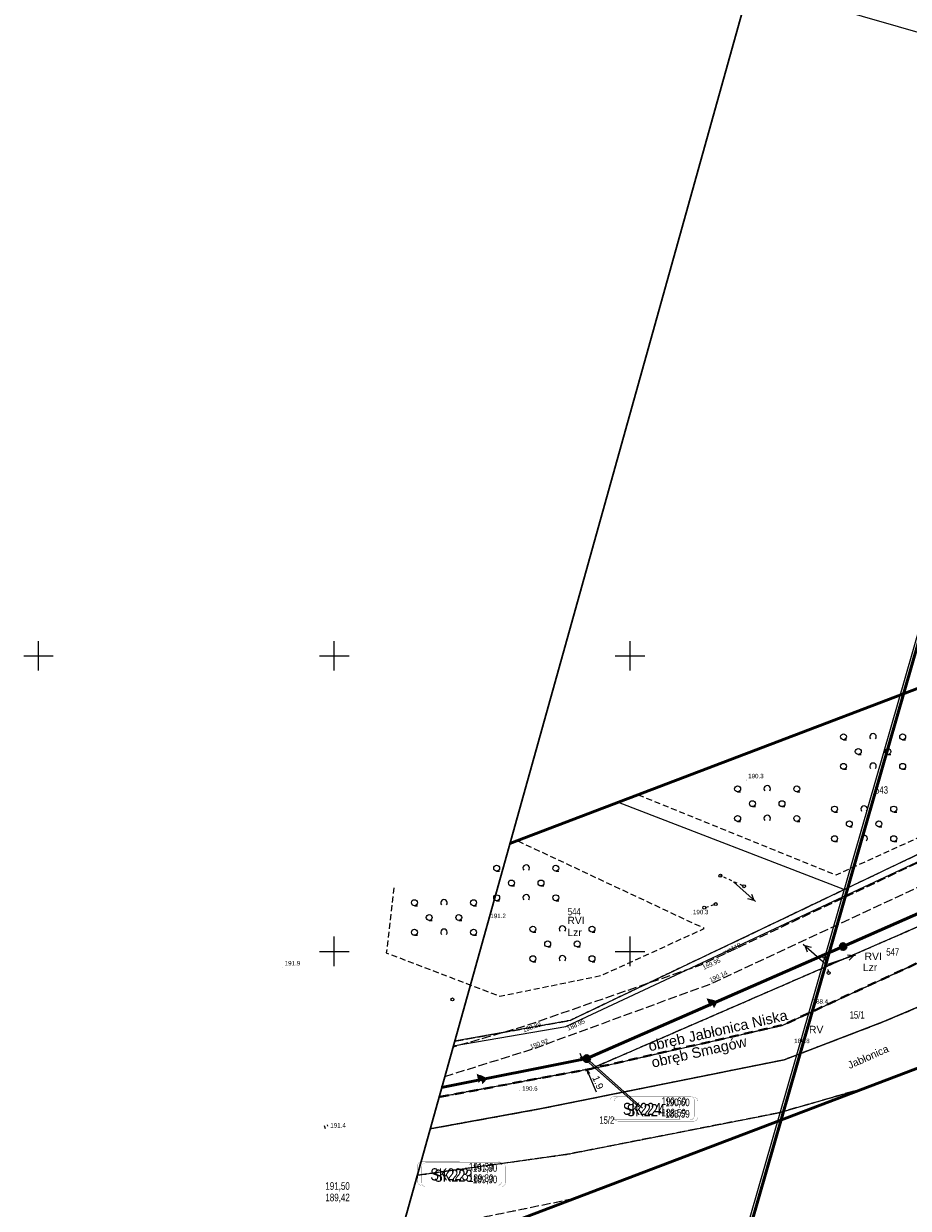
# Model space of a CAD drawing. Header units: metres. Extents: x 7482748 to 7484637, y 5684406 to 5687014.
# Tile 11 of 180: x 7482748 to 7482897, y 5684707 to 5684907. Entities that reach past the tile are written whole.
import ezdxf
from ezdxf.enums import TextEntityAlignment as Align
from ezdxf.lldxf.tags import DXFTag

# ---------------------------------------------------------------- set-up
doc = ezdxf.new("R2010")
doc.units = ezdxf.units.M
doc.header["$MEASUREMENT"] = 0
for name, pattern in [('1', [1.5, 1, -0.5]), ('EGBO02_500', [2.5, 1.5, -1]), ('KTJZ01_500', [2, 1.5, -0.5]), ('l217_500', [2, 1.5, -0.5]), ('l218_500', [1, 0.5, -0.5]), ('PTTL_500', [1.5, 1, -0.5])]:
    doc.linetypes.add(name, pattern=pattern)
for name, color, linetype, lineweight in [('.domiar', 250, 'Continuous', 9), ('.ks gawitacja', 34, 'Continuous', 50), ('_Dzialki', 7, 'Continuous', 0), ('_Dzialki_opis', 7, 'Continuous', 0), ('_Kontury', 7, 'Continuous', 0), ('_Kontury_opis', 7, 'Continuous', 0), ('_Podzial_sekcyjny_krzyze', 7, '1', 13), ('_Uzytki', 7, 'Continuous', 0), ('_Uzytki_opis', 7, 'Continuous', 0), ('_Zakres2', 7, 'Continuous', 0), ('BUBZ02_W', 7, 'Continuous', 13), ('GES__SUSM04_01P', 7, 'Continuous', 13), ('GES__SUSM05_01L', 7, 'Continuous', 13), ('PTTL04_P', 7, 'Continuous', 13), ('RTPW01_P', 7, 'Continuous', 0), ('RTPW02_P', 7, 'Continuous', 0), ('SUPE_L_3', 1, 'Continuous', 13)]:
    doc.layers.add(name, color=color, linetype=linetype, lineweight=lineweight)
doc.layers.add('.ramka', color=7, linetype='Continuous', lineweight=30, true_color=0xffffbd, plot=False)
for name, color, linetype, lineweight, true_color in [('_granica_obrębu', 7, 'Continuous', 0, 0x008000), ('_granica_obrębu_opis', 7, 'Continuous', 0, 0x008000), ('GES__SUPS01_08P', 5, 'Continuous', 13, 0x0000ff), ('GES__SUPW_01_pL', 5, 'Continuous', 13, 0x0000ff)]:
    doc.layers.add(name, color=color, linetype=linetype, lineweight=lineweight, true_color=true_color)
doc.layers.add('_ramki_nieplotowane', color=7, linetype='Continuous', lineweight=0, plot=False)
for name, color, linetype, lineweight, true_color, transparency in [('GES__SUPS01_08G', 5, 'Continuous', 13, 0x0000ff, 0.25), ('GES__SUPW_01_pT', 5, 'Continuous', 13, 0x0000ff, 0.25), ('PTWP02_O', 7, 'Continuous', 13, 0x59d9ff, 0.5), ('PTWP02_T', 7, 'Continuous', 30, 0x59d9ff, 0.25)]:
    doc.layers.add(name, color=color, linetype=linetype, lineweight=lineweight, true_color=true_color, transparency=transparency)
doc.layers.add('IS_kanalizacja_sanitarna', color=7, linetype='SOLID', true_color=0x000000)
doc.layers.add('IS_Węzeł_sieci_kanalizacyjnej', color=7, linetype='SOLID', true_color=0x000000)
doc.layers.add('IS_Węzeł_sieci_kanalizacyjnej_-_opisy', color=7, linetype='Continuous')
for name, color, linetype, lineweight, transparency in [('KTJZ01_O', 7, 'KTJZ01_500', 13, 0.5), ('PTTL04_O', 7, 'PTTL_500', 13, 0.5), ('RTPW01_G', 7, 'Continuous', 13, 0.25), ('RTPW02_G', 7, 'Continuous', 13, 0.25)]:
    doc.layers.add(name, color=color, linetype=linetype, lineweight=lineweight, transparency=transparency)
doc.styles.add('GEO-INFO', font='arial.ttf')
doc.styles.get("Standard").update_dxf_attribs({"font": 'simplex.shx', "width": 0.75})
doc.styles.add('STYL_ARIAL', font='simplex.shx', dxfattribs={"width": 0.75, "oblique": 0.1})
doc.styles.add('Style-Arial', font='arial.ttf')
tags = doc.linetypes.add('SOLID', pattern=[10, 10, 0]).pattern_tags.tags
tags[6:7] = [DXFTag(74, 4), DXFTag(75, 0), DXFTag(340, '0'), DXFTag(46, 0.0), DXFTag(50, 0.0), DXFTag(44, 0.0), DXFTag(45, 0.0)]
tags[4:5] = [DXFTag(74, 4), DXFTag(75, 0), DXFTag(340, '0'), DXFTag(46, 0.0), DXFTag(50, 0.0), DXFTag(44, 0.0), DXFTag(45, 0.0)]
doc.dimstyles.get("Standard").update_dxf_attribs({"dimtxt": 0.18, "dimasz": 0.18, "dimexe": 0.18, "dimexo": 0.0625, "dimgap": 0.09, "dimtad": 0, "dimtih": 1, "dimtoh": 1, "dimdec": 4, "dimzin": 0, "dimdsep": 46, "dimtxsty": 'Standard', "dimcen": 0.09, "dimadec": 0, "dimazin": 0, "dimtfac": 1, "dimtdec": 4, "dimtofl": 0, "dimtmove": 0, "dimatfit": 3, "dimfxl": 0, "dimtolj": 1, "dimtzin": 0, "dimarcsym": 0})

# ---------------------------------------------------------------- blocks, each defined once
blk = doc.blocks.new('SUPS01')
at = {"layer": 'GES__SUPS01_08P', "linetype": 'Continuous', "lineweight": 13}
h = blk.add_hatch(color=256, dxfattribs=at)
edge = h.paths.add_edge_path()
edge.add_arc((0, 0), 0.045, 0, 360)
blk = doc.blocks.new('SUSM04_01_2')
at = {"layer": 'GES__SUSM04_01P', "linetype": 'Continuous', "lineweight": 13}
blk.add_circle((0, 0), 0.25, dxfattribs=at)
blk = doc.blocks.new('RTPW01_2')
at = {"layer": 'RTPW01_P', "linetype": 'Continuous', "lineweight": 0}
h = blk.add_hatch(color=256, dxfattribs=at)
edge = h.paths.add_edge_path()
edge.add_arc((0, 0), 0.045, 0, 360)
blk = doc.blocks.new('RTPW01_3')
at = {"layer": 'RTPW02_P', "linetype": 'Continuous', "lineweight": 0}
h = blk.add_hatch(color=256, dxfattribs=at)
edge = h.paths.add_edge_path()
edge.add_arc((0, 0), 0.045, 0, 360)
blk = doc.blocks.new('RTPW01')
at = {"layer": 'RTPW01_P', "linetype": 'Continuous', "lineweight": 0}
h = blk.add_hatch(color=256, dxfattribs=at)
edge = h.paths.add_edge_path()
edge.add_arc((0, 0), 0.045, 0, 360)
blk = doc.blocks.new('PTTL04_1')
at = {"layer": 'PTTL04_P', "linetype": 'Continuous', "lineweight": 13}
for p, q in [((-5, 2), (-4.5, 2)), ((5, 2), (5.5, 2)), ((-2.5, -0.5), (-2, -0.5)), ((2.5, -0.5), (3, -0.5)), ((-5, -3), (-4.5, -3)), ((5, -3), (5.5, -3))]:
    blk.add_line(p, q, dxfattribs=at)
for centre in [(-5, 2.5), (5, 2.5), (-2.5, 0), (2.5, 0), (-5, -2.5), (5, -2.5)]:
    blk.add_circle(centre, 0.5, dxfattribs=at)
for centre in [(0, 2.5), (0, -2.5)]:
    blk.add_arc(centre, 0.55, 320.48, 219.52, dxfattribs=at)
blk = doc.blocks.new('TerminatorOpen_0.5')
at = {"color": 0, "linetype": 'ByBlock', "lineweight": -2}
for q in [(-1, 0.25), (-1, 0), (-1, -0.25)]:
    blk.add_line((0, 0), q, dxfattribs=at)
blk = doc.blocks.new('*D777')
at = {"layer": '.domiar', "color": 0, "linetype": 'Continuous', "lineweight": -2, "transparency": 16777216}
for p, q in [((7482841.78, 5684732.17), (7482841.55, 5684732.73)), ((7482842.31, 5684731.73), (7482841.74, 5684731.49)), ((7482843.05, 5684729.97), (7482842.48, 5684729.73)), ((7482842.99, 5684729.28), (7482844.26, 5684726.25))]:
    blk.add_line(p, q, dxfattribs=at)
at = {"layer": 'Defpoints', "color": 0, "linetype": 'Continuous', "transparency": 16777216}
for p in [(7482842.59, 5684731.85), (7482842.76, 5684729.85), (7482843.33, 5684730.09)]:
    blk.add_point(p, dxfattribs=at)
at = {"layer": '.domiar', "color": 0, "linetype": 'Continuous', "lineweight": -2, "transparency": 16777216, "xscale": 0.61, "yscale": 0.61, "zscale": 0.61}
for p, rotation in [((7482842.02, 5684731.61), 292.6929892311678), ((7482842.76, 5684729.85), 112.6929892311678)]:
    blk.add_blockref('TerminatorOpen_0.5', p, dxfattribs=dict(at, rotation=rotation))
at = {"layer": '.domiar', "color": 0, "linetype": 'Continuous', "transparency": 16777216, "insert": (7482844.58, 5684727.84), "char_height": 1.2, "attachment_point": 5, "rotation": 292.693, "style": 'Style-Arial'}
blk.add_mtext('\\A1;1.9', dxfattribs=at)

msp = doc.modelspace()

# ---------------------------------------------------------------- hatches: boundary and pattern name
at = {"layer": 'IS_kanalizacja_sanitarna', "linetype": 'Continuous', "ltscale": 0.01}
for points in [[(7482864.19168, 5684741.74301), (7482862.97518, 5684742.03048), (7482863.57508, 5684740.65567)], [(7482864.81654, 5684741.5465), (7482863.59986, 5684741.8332), (7482864.20064, 5684740.45877)], [(7482825.24935, 5684728.73545), (7482824.12208, 5684729.27559), (7482824.41518, 5684727.80451)], [(7482825.24935, 5684728.73545), (7482824.12208, 5684729.27559), (7482824.41518, 5684727.80451)], [(7482825.88256, 5684728.51398), (7482824.75494, 5684729.0534), (7482825.04898, 5684727.5825)], [(7482825.88256, 5684728.51398), (7482824.75494, 5684729.0534), (7482825.04898, 5684727.5825)]]:
    msp.add_hatch(color=256, dxfattribs=at).paths.add_polyline_path(points)

# ---------------------------------------------------------------- linework, layer by layer
at = {"layer": '.domiar', "color": 1, "linetype": 'Continuous', "lineweight": 50}
msp.add_lwpolyline([(7482926.16051, 5684897.62958), (7482784.89917, 5684406.04771)], dxfattribs=at)
at = {"layer": '.ks gawitacja', "linetype": 'Continuous'}
msp.add_lwpolyline([(7482935.04722, 5684772.45292), (7482886.03005, 5684750.81921), (7482842.68673, 5684731.87328), (7482842.68673, 5684731.87328), (7482818.14921, 5684726.96802)], dxfattribs=at)
for centre in [(7482886.03005, 5684750.81921), (7482842.68673, 5684731.87328)]:
    msp.add_ellipse(centre, major_axis=(0.5, 0), ratio=1, dxfattribs=at)
at = {"layer": '.ramka', "linetype": 'Continuous'}
msp.add_line((7482760.65935, 5684521.07701), (7482920.40819, 5685093.19265), dxfattribs=at)
at = {"layer": '_Dzialki', "color": 96, "linetype": 'Continuous', "true_color": 0x008000, "flags": 128}
for points in [[(7482936.83, 5684784.65), (7482886.28, 5684760.5)], [(7482848, 5684775.23), (7482886.28, 5684760.5)], [(7482943.01, 5684773.44), (7482843.43, 5684730.17)], [(7482875.82, 5684737.54), (7482931.79, 5684763.34)], [(7482886.28, 5684760.5), (7482839.89, 5684738.34)], [(7482892.93, 5684738.13), (7482911.25, 5684745.92)], [(7482839.89, 5684738.34), (7482820.33681, 5684734.80255)], [(7482843.43, 5684730.17), (7482875.82, 5684737.54)], [(7482876.06, 5684731.68), (7482892.93, 5684738.13)], [(7482835.06, 5684723.41), (7482876.06, 5684731.68)], [(7482843.43, 5684730.17), (7482817.70335, 5684725.37125)], [(7482875.09, 5684722.7), (7482889.76, 5684726.91)], [(7482816.20386, 5684720.00106), (7482835.06, 5684723.41)], [(7482839.44, 5684715.7), (7482875.09, 5684722.7)], [(7482814.00744, 5684712.13491), (7482839.44, 5684715.7)]]:
    msp.add_lwpolyline(points, dxfattribs=at)
at = {"layer": '_granica_obrębu', "linetype": 'EGBO02_500', "lineweight": 40, "flags": 128}
msp.add_lwpolyline([(7482989.59, 5684756.52), (7482954.67, 5684760.64), (7482946.06, 5684761.66), (7482935.49, 5684762.91), (7482931.79, 5684763.34), (7482875.82, 5684737.54), (7482843.43, 5684730.17), (7482817.70335, 5684725.37125)], dxfattribs=at)
at = {"layer": '_Kontury', "color": 96, "linetype": 'l217_500', "true_color": 0x008000, "flags": 128}
for points in [[(7482886.28, 5684760.5), (7482936.83, 5684784.65)], [(7482943.01, 5684773.44), (7482843.43, 5684730.17)], [(7482875.82, 5684737.54), (7482931.79, 5684763.34)], [(7482875.48, 5684755.34), (7482886.28, 5684760.5)], [(7482839.89, 5684738.34), (7482875.48, 5684755.34)], [(7482892.93, 5684738.13), (7482911.25, 5684745.92)], [(7482820.33681, 5684734.80255), (7482839.89, 5684738.34)], [(7482843.43, 5684730.17), (7482875.82, 5684737.54)], [(7482876.06, 5684731.68), (7482892.93, 5684738.13)], [(7482835.06, 5684723.41), (7482876.06, 5684731.68)], [(7482843.43, 5684730.17), (7482817.70335, 5684725.37125)], [(7482889.76, 5684726.91), (7482875.09, 5684722.7)], [(7482816.20386, 5684720.00106), (7482835.06, 5684723.41)], [(7482875.09, 5684722.7), (7482839.44, 5684715.7)], [(7482839.44, 5684715.7), (7482814.00744, 5684712.13491)], [(7482840.47, 5684708.15), (7482799.08, 5684699.68)]]:
    msp.add_lwpolyline(points, dxfattribs=at)
at = {"layer": '_Podzial_sekcyjny_krzyze', "linetype": 'Continuous'}
for p, q in [((7482750, 5684797.5), (7482750, 5684802.5)), ((7482800, 5684797.5), (7482800, 5684802.5)), ((7482850, 5684797.5), (7482850, 5684802.5)), ((7482747.5, 5684800), (7482752.5, 5684800)), ((7482797.5, 5684800), (7482802.5, 5684800)), ((7482847.5, 5684800), (7482852.5, 5684800)), ((7482800, 5684747.5), (7482800, 5684752.5)), ((7482850, 5684747.5), (7482850, 5684752.5)), ((7482797.5, 5684750), (7482802.5, 5684750)), ((7482847.5, 5684750), (7482852.5, 5684750))]:
    msp.add_line(p, q, dxfattribs=at)
at = {"layer": '_ramki_nieplotowane', "color": 3, "linetype": 'Continuous', "lineweight": 0, "flags": 128}
for points in [[(7482859.59, 5684916.76), (7483145.04, 5684834.73), (7483261.18, 5685238.87), (7482975.72, 5685320.9), (7482859.59, 5684916.76)], [(7482815.36, 5684514.04), (7483100.82, 5684432.01), (7483216.95, 5684836.15), (7482931.5, 5684918.18), (7482815.36, 5684514.04)]]:
    msp.add_lwpolyline(points, close=True, dxfattribs=at)
at = {"layer": '_Uzytki', "color": 96, "linetype": 'l218_500', "true_color": 0x008000, "flags": 128}
for points in [[(7482936.83, 5684784.65), (7482886.28, 5684760.5)], [(7482843.43, 5684730.17), (7482943.01, 5684773.44)], [(7482875.82, 5684737.54), (7482931.79, 5684763.34)], [(7482886.28, 5684760.5), (7482875.48, 5684755.34)], [(7482875.48, 5684755.34), (7482839.89, 5684738.34)], [(7482911.25, 5684745.92), (7482892.93, 5684738.13)], [(7482839.89, 5684738.34), (7482820.33681, 5684734.80255)], [(7482843.43, 5684730.17), (7482875.82, 5684737.54)], [(7482892.93, 5684738.13), (7482876.06, 5684731.68)], [(7482876.06, 5684731.68), (7482835.06, 5684723.41)], [(7482817.70335, 5684725.37125), (7482843.43, 5684730.17)], [(7482875.09, 5684722.7), (7482889.76, 5684726.91)], [(7482835.06, 5684723.41), (7482816.20386, 5684720.00106)], [(7482839.41, 5684715.7), (7482875.09, 5684722.7)], [(7482814.00771, 5684712.13586), (7482839.41, 5684715.7)], [(7482840.47, 5684708.15), (7482799.08, 5684699.68)]]:
    msp.add_lwpolyline(points, dxfattribs=at)
at = {"layer": '_Zakres2', "color": 250, "linetype": 'Continuous', "lineweight": 53, "flags": 128}
for points in [[(7482829.67654, 5684768.25134), (7482942.87, 5684811.32), (7482955.9, 5684816.87), (7482934.26, 5684841.74), (7482940.7, 5684859.12), (7482955.35, 5684902.48), (7482970.59, 5684932.56), (7483043.25, 5684948.38), (7483080.44, 5685025.6), (7483077.4, 5685252.91), (7483077.77, 5685257.98), (7483079.94, 5685265.4), (7483148.95, 5685430.02)], [(7482947.55, 5684688.39), (7482931.21, 5684738.55), (7482930.48, 5684742.4), (7482809.61836, 5684696.41611)]]:
    msp.add_lwpolyline(points, dxfattribs=at)
at = {"layer": 'BUBZ02_W', "linetype": 'Continuous', "lineweight": 13}
for p, q in [((7482798.32, 5684720.54), (7482798.45, 5684720.06)), ((7482798.32, 5684720.54), (7482798.45, 5684720.06)), ((7482798.32, 5684720.54), (7482798.45, 5684720.06)), ((7482798.81, 5684720.67), (7482798.87, 5684720.43)), ((7482798.81, 5684720.67), (7482798.87, 5684720.43)), ((7482798.81, 5684720.67), (7482798.87, 5684720.43))]:
    msp.add_line(p, q, dxfattribs=at)
at = {"layer": 'GES__SUPW_01_pL', "linetype": 'Continuous', "lineweight": 13, "flags": 128}
msp.add_lwpolyline([(7482820.1276, 5684734.0533), (7482839.16, 5684737.3), (7482915.2, 5684772.96), (7482934.95, 5684781.14), (7482974.67, 5684793.76), (7482978.13, 5684794.38)], dxfattribs=at)
at = {"layer": 'GES__SUSM05_01L', "linetype": 'Continuous', "lineweight": 13}
for p, q in [((7482865.4, 5684762.76), (7482865.28, 5684762.81)), ((7482866.31, 5684762.35), (7482865.86, 5684762.55)), ((7482867.23, 5684761.94), (7482866.77, 5684762.14)), ((7482868.14, 5684761.53), (7482867.68, 5684761.73)), ((7482869.05, 5684761.12), (7482868.6, 5684761.33)), ((7482862.79, 5684757.47), (7482863.27, 5684757.62)), ((7482863.74, 5684757.77), (7482864.22, 5684757.92)), ((7482882.91, 5684748.87), (7482883.04, 5684748.39)), ((7482883.17, 5684747.9), (7482883.3, 5684747.42)), ((7482883.43, 5684746.94), (7482883.56, 5684746.46))]:
    msp.add_line(p, q, dxfattribs=at)
for centre in [(7482865.28, 5684762.81), (7482869.28, 5684761.02), (7482862.55, 5684757.4), (7482864.5, 5684758.01), (7482882.84, 5684749.11), (7482883.58, 5684746.37)]:
    msp.add_circle(centre, 0.25, dxfattribs=at)
at = {"layer": 'IS_kanalizacja_sanitarna', "linetype": 'Continuous', "ltscale": 0.01, "const_width": 0.06}
for points in [[(7482864.19168, 5684741.74301), (7482862.97518, 5684742.03048), (7482863.57508, 5684740.65567), (7482864.19168, 5684741.74301)], [(7482864.81654, 5684741.5465), (7482863.59986, 5684741.8332), (7482864.20064, 5684740.45877), (7482864.81654, 5684741.5465)], [(7482825.24935, 5684728.73545), (7482824.12208, 5684729.27559), (7482824.41518, 5684727.80451), (7482825.24935, 5684728.73545)], [(7482825.24935, 5684728.73545), (7482824.12208, 5684729.27559), (7482824.41518, 5684727.80451), (7482825.24935, 5684728.73545)], [(7482825.88256, 5684728.51398), (7482824.75494, 5684729.0534), (7482825.04898, 5684727.5825), (7482825.88256, 5684728.51398)], [(7482825.88256, 5684728.51398), (7482824.75494, 5684729.0534), (7482825.04898, 5684727.5825), (7482825.88256, 5684728.51398)]]:
    msp.add_lwpolyline(points, dxfattribs=at)
at = {"layer": 'IS_Węzeł_sieci_kanalizacyjnej', "linetype": 'Continuous', "lineweight": 30, "ltscale": 0.01}
msp.add_ellipse((7482842.68673, 5684731.87328), major_axis=(0.5, 0), ratio=1, dxfattribs=at)
at = {"layer": 'IS_Węzeł_sieci_kanalizacyjnej_-_opisy', "color": 18, "linetype": 'SOLID', "ltscale": 0.01, "true_color": 0x000000}
for points in [[(7482851.47393, 5684723.71304), (7482842.05568, 5684732.08397)], [(7482852.11035, 5684723.50838), (7482842.68673, 5684731.87328)]]:
    msp.add_lwpolyline(points, dxfattribs=at)
at = {"layer": 'IS_Węzeł_sieci_kanalizacyjnej_-_opisy', "color": 18, "linetype": 'SOLID', "ltscale": 0.01, "true_color": 0x000000, "const_width": 0.03}
for points in [[(7482847.33562, 5684721.51089), (7482860.17562, 5684721.50266, 0.414214), (7482860.84605, 5684722.17223), (7482860.84777, 5684724.85223, 0.414214), (7482860.1782, 5684725.52266), (7482847.3382, 5684725.53089, 0.414214), (7482846.66777, 5684724.86132), (7482846.66605, 5684722.18132, 0.414214), (7482847.33562, 5684721.51089)], [(7482847.97346, 5684721.30358), (7482860.81346, 5684721.30358, 0.414214), (7482861.48346, 5684721.97358), (7482861.48346, 5684724.65358, 0.414214), (7482860.81346, 5684725.32358), (7482847.97346, 5684725.32358, 0.414214), (7482847.30346, 5684724.65358), (7482847.30346, 5684721.97358, 0.414214), (7482847.97346, 5684721.30358)], [(7482814.78585, 5684710.44053), (7482827.62584, 5684710.4323, 0.414214), (7482828.29627, 5684711.10187), (7482828.29799, 5684713.78187, 0.414214), (7482827.62842, 5684714.4523), (7482814.78842, 5684714.46053, 0.414214), (7482814.11799, 5684713.79096), (7482814.11628, 5684711.11096, 0.414214), (7482814.78585, 5684710.44053)], [(7482815.43079, 5684710.21236), (7482828.27079, 5684710.21236, 0.414214), (7482828.94079, 5684710.88236), (7482828.94079, 5684713.56236, 0.414214), (7482828.27079, 5684714.23236), (7482815.43079, 5684714.23236, 0.414214), (7482814.76079, 5684713.56236), (7482814.76079, 5684710.88236, 0.414214), (7482815.43079, 5684710.21236)]]:
    msp.add_lwpolyline(points, format="xyb", dxfattribs=at)
at = {"layer": 'KTJZ01_O', "linetype": 'KTJZ01_500', "lineweight": 13, "flags": 128}
msp.add_lwpolyline([(7482818.68026, 5684728.86989), (7482833.4, 5684733.45), (7482863.71, 5684744.56), (7482904.64, 5684763.63), (7482937.84, 5684775.66), (7482944.22, 5684777.38), (7482943.19, 5684781), (7482936.83, 5684779.19), (7482903.18, 5684767.1), (7482862.07, 5684747.73), (7482831.82, 5684737.23), (7482820.05919, 5684733.8083)], dxfattribs=at)
at = {"layer": 'PTTL04_O', "linetype": 'PTTL_500', "lineweight": 13, "flags": 128}
for points in [[(7482851.35, 5684776.5), (7482884.83, 5684762.94), (7482934.69, 5684785.62), (7482923.71, 5684804.03)], [(7482810.05, 5684760.78), (7482808.8, 5684749.77), (7482827.98, 5684742.43), (7482845.16, 5684745.94), (7482862.55, 5684753.88), (7482830.91, 5684768.72)]]:
    msp.add_lwpolyline(points, dxfattribs=at)
at = {"layer": 'PTWP02_O', "linetype": 'Continuous', "lineweight": 13, "flags": 128}
for points in [[(7482911.25, 5684745.92), (7482892.93, 5684738.13), (7482876.06, 5684731.68), (7482835.06, 5684723.41), (7482816.20386, 5684720.00106)], [(7482814.00771, 5684712.13586), (7482839.41, 5684715.7), (7482875.09, 5684722.7), (7482889.76, 5684726.91)]]:
    msp.add_lwpolyline(points, dxfattribs=at)
at = {"layer": 'SUPE_L_3', "linetype": 'Continuous'}
for p, q in [((7482867.47, 5684761.75), (7482871.2, 5684758.43)), ((7482869.86, 5684758.95), (7482870.94, 5684758.66)), ((7482870.53, 5684759.7), (7482870.94, 5684758.66)), ((7482879.29, 5684751.23), (7482883.02, 5684747.91)), ((7482879.55, 5684751), (7482880.63, 5684750.71)), ((7482879.55, 5684751), (7482879.96, 5684749.96)), ((7482883.45, 5684747.82), (7482888.19, 5684749.41)), ((7482886.75, 5684749.45), (7482887.86, 5684749.3)), ((7482887.07, 5684748.51), (7482887.86, 5684749.3))]:
    msp.add_line(p, q, dxfattribs=at)

# ---------------------------------------------------------------- block references
at = {"layer": 'GES__SUPS01_08P', "linetype": 'Continuous', "lineweight": 13}
msp.add_blockref('SUPS01', (7482839.16, 5684737.3), dxfattribs=at)
at = {"layer": 'GES__SUSM04_01P', "linetype": 'Continuous', "lineweight": 13, "rotation": 220.66}
msp.add_blockref('SUSM04_01_2', (7482819.97, 5684741.88), dxfattribs=at)
at = {"layer": 'PTTL04_P', "linetype": 'Continuous', "lineweight": 13}
for p in [(7482891.09, 5684783.81), (7482873.19, 5684774.99), (7482889.58, 5684771.58), (7482832.45, 5684761.58), (7482818.55, 5684755.74), (7482838.58, 5684751.27)]:
    msp.add_blockref('PTTL04_1', p, dxfattribs=at)
at = {"layer": 'RTPW01_P', "linetype": 'Continuous', "lineweight": 0}
for name, p in [('RTPW01', (7482869.67, 5684778.99)), ('RTPW01_2', (7482826.14, 5684755.63)), ('RTPW01_2', (7482860.38, 5684756.29)), ('RTPW01', (7482791.32, 5684747.33)), ('RTPW01_2', (7482880.63, 5684741.17)), ('RTPW01_2', (7482877.75, 5684734.49)), ('RTPW01_2', (7482831.37, 5684726.44)), ('RTPW01_2', (7482798.92, 5684720.64))]:
    msp.add_blockref(name, p, dxfattribs=at)
at = {"layer": 'RTPW02_P', "linetype": 'Continuous', "lineweight": 0}
for p in [(7482862.07, 5684747.73), (7482863.71, 5684744.56), (7482831.82, 5684737.23), (7482833.4, 5684733.45)]:
    msp.add_blockref('RTPW01_3', p, dxfattribs=at)

# ---------------------------------------------------------------- texts
at = {"layer": '_Dzialki_opis', "color": 96, "true_color": 0x008000, "char_height": 1.25, "attachment_point": 7, "line_spacing_factor": 0.6, "style": 'STYL_ARIAL'}
for s, insert in [('\\fArial|b0|i0|c238238|p39;543', (7482891.43, 5684776.67)), ('\\fArial|b0|i0|c238238|p39;544', (7482839.49, 5684756.1)), ('\\fArial|b0|i0|c238238|p39;547', (7482893.32, 5684749.28)), ('\\fArial|b0|i0|c238238|p39;15/1', (7482887.12, 5684738.62)), ('\\fArial|b0|i0|c238238|p39;15/2', (7482844.8, 5684720.83))]:
    msp.add_mtext(s, dxfattribs=dict(at, insert=insert))
at = {"layer": '_granica_obrębu_opis', "linetype": 'Continuous', "lineweight": 0, "style": 'GEO-INFO'}
for s, p in [('obręb Jabłonica Niska', (7482864.86, 5684736.62)), ('obręb Smagów', (7482861.67, 5684733.01))]:
    msp.add_text(s, height=1.75, rotation=12.82, dxfattribs=at).set_placement(p, align=Align.MIDDLE_CENTER)
at = {"layer": '_Kontury_opis', "color": 96, "linetype": 'Continuous', "lineweight": 13, "true_color": 0x008000, "style": 'Style-Arial'}
for s, p in [('RVI', (7482839.41, 5684754.62)), ('RVI', (7482889.66, 5684748.54)), ('RV', (7482880.26, 5684736.17))]:
    msp.add_text(s, height=1.25, dxfattribs=at).set_placement(p)
at = {"layer": '_Uzytki_opis', "color": 96, "linetype": 'Continuous', "lineweight": 13, "true_color": 0x008000, "style": 'Style-Arial'}
for p in [(7482839.41, 5684752.59), (7482889.37, 5684746.69)]:
    msp.add_text('Lzr', height=1.25, dxfattribs=at).set_placement(p)
at = {"layer": 'GES__SUPS01_08G', "linetype": 'Continuous', "lineweight": 13, "style": 'Style-Arial'}
msp.add_text('188.95', height=0.75, rotation=25.12, dxfattribs=at).set_placement((7482839.41, 5684736.92), align=Align.MIDDLE_LEFT)
at = {"layer": 'GES__SUPW_01_pT', "linetype": 'Continuous', "lineweight": 13, "style": 'Style-Arial'}
msp.add_text('wo110', height=0.75, rotation=25.13, dxfattribs=at).set_placement((7482867.3, 5684750.5), align=Align.MIDDLE_CENTER)
at = {"layer": 'IS_Węzeł_sieci_kanalizacyjnej_-_opisy', "color": 18, "linetype": 'SOLID', "ltscale": 0.01, "true_color": 0x000000, "rotation": 359.9632652}
for s, insert, char_height, attachment_point in [('\\fArial|b0|i0;SK224', (7482855.27613, 5684722.305), 2.0592, 9), ('\\fArial|b0|i0;190,60', (7482855.32709, 5684723.78937), 1.2888, 7), ('\\fArial|b0|i0;188,59', (7482855.32682, 5684723.37897), 1.2888, 1), ('\\fArial|b0|i0;SK223', (7482822.72636, 5684711.23464), 2.0592, 9), ('\\fArial|b0|i0;189,30', (7482822.77705, 5684712.30861), 1.2888, 1), ('\\fArial|b0|i0;191,30', (7482822.77731, 5684712.71901), 1.2888, 7)]:
    msp.add_mtext(s, dxfattribs=dict(at, insert=insert, char_height=char_height, attachment_point=attachment_point))
at = {"layer": 'IS_Węzeł_sieci_kanalizacyjnej_-_opisy', "color": 18, "linetype": 'SOLID', "ltscale": 0.01, "true_color": 0x000000}
for s, insert, char_height, attachment_point in [('\\fArial|b0|i0;190,60', (7482855.96346, 5684723.58718), 1.2888, 7), ('\\fArial|b0|i0;SK224', (7482855.91346, 5684722.10278), 2.0592, 9), ('\\fArial|b0|i0;188,59', (7482855.96346, 5684723.17678), 1.2888, 1), ('\\fArial|b0|i0;SK223', (7482823.37079, 5684711.01156), 2.0592, 9), ('\\fArial|b0|i0;191,30', (7482823.42079, 5684712.49596), 1.2888, 7), ('\\fArial|b0|i0;191,50', (7482798.49824, 5684709.44419), 1.2888, 7), ('\\fArial|b0|i0;189,30', (7482823.42079, 5684712.08556), 1.2888, 1), ('\\fArial|b0|i0;189,42', (7482798.49824, 5684709.03379), 1.2888, 1)]:
    msp.add_mtext(s, dxfattribs=dict(at, insert=insert, char_height=char_height, attachment_point=attachment_point))
at = {"layer": 'PTWP02_T', "linetype": 'Continuous', "lineweight": 30, "style": 'Style-Arial'}
msp.add_text('Jabłonica', height=1.25, rotation=23.94, dxfattribs=at).set_placement((7482887.13, 5684730.1))
at = {"layer": 'RTPW01_G', "linetype": 'Continuous', "lineweight": 13, "style": 'Style-Arial'}
for s, p in [('190.3', (7482869.97, 5684779.29)), ('190.3', (7482860.64, 5684756.29)), ('191.2', (7482826.39, 5684755.63)), ('191.9', (7482791.62, 5684747.63)), ('188.4', (7482880.87, 5684741.17)), ('186.8', (7482877.75, 5684734.49)), ('190.6', (7482831.76, 5684726.44)), ('191.4', (7482799.34, 5684720.21))]:
    msp.add_text(s, height=0.75, dxfattribs=at).set_placement(p)
at = {"layer": 'RTPW02_G', "linetype": 'Continuous', "lineweight": 13, "style": 'Style-Arial'}
for s, rotation, p in [('189.95', 25.23, (7482862.49, 5684746.86)), ('190.14', 24.98, (7482863.65, 5684744.78)), ('190.89', 19.14, (7482832.02, 5684736.31)), ('190.92', 20.13, (7482833.25, 5684733.5))]:
    msp.add_text(s, height=0.75, rotation=rotation, dxfattribs=at).set_placement(p)

# ---------------------------------------------------------------- dimensions: what is measured, and where the dimension line sits
at = {"layer": '.domiar', "color": 7, "linetype": 'Continuous'}
dim = msp.add_linear_dim(base=(7482842.7554, 5684729.8477), p1=(7482842.59077, 5684731.84649), p2=(7482843.3267, 5684730.08659), angle=292.6929892, dimstyle='Standard', override={"dimtxt": 1.2, "dimasz": 0.61, "dimexe": 0.3, "dimexo": 0.3, "dimgap": 0.3, "dimtad": 1, "dimtih": 0, "dimtoh": 0, "dimdec": 1, "dimzin": 11, "dimdsep": 0, "dimtxsty": 'Style-Arial', "dimblk": 'TerminatorOpen_0.5', "dimadec": 4, "dimazin": 3, "dimtdec": 1, "dimatfit": 1, "dimldrblk": 'TerminatorOpen_0.5', "dimfrac": 2, "dimtzin": 11}, dxfattribs=at)
dim.commit()
dim.dimension.update_dxf_attribs({"geometry": '*D777', "text_midpoint": (7482843.74192, 5684727.48855), "dimtype": 161})

doc.saveas('drawing.dxf')
